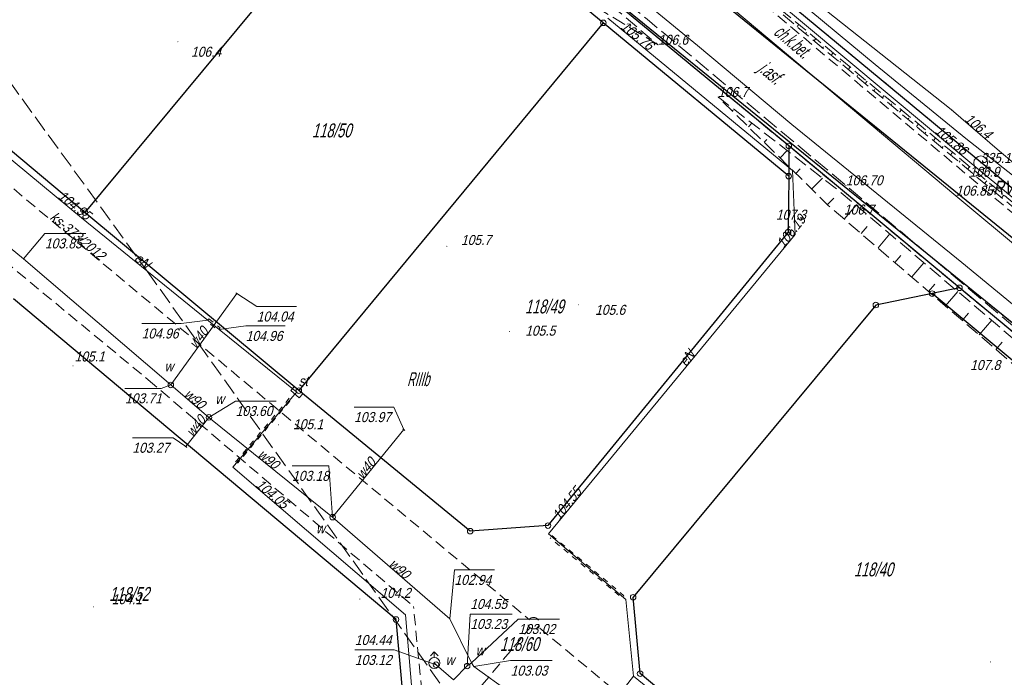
# Model space of a CAD drawing. Extents: x 6530721 to 6531385, y 5978377 to 5979143.
# Tile 5 of 146: x 6531179 to 6531267, y 5978443 to 5978502. Entities that reach past the tile are written whole.
import ezdxf

# ---------------------------------------------------------------- set-up
doc = ezdxf.new("R2010")
doc.units = 0
for name, pattern in [('AB_rokocin 2014-08-13 AC2004$0$0.5_0.5', [1, 0.5, -0.5]), ('AB_rokocin 2014-08-13 AC2004$0$1.0_0.5', [1.5, 1, -0.5]), ('AB_rokocin 2014-08-13 AC2004$0$1.5_0.5', [2, 1.5, -0.5]), ('AB_rokocin 2014-08-13 AC2004$0$823-500', [1.75, 1.25, -0.5]), ('AB_rokocin 2014-08-13 AC2004$0$l217_500', [2, 1.5, -0.5]), ('AB_rokocin 2014-08-13 AC2004$0$l219_500', [0]), ('AB_rokocin 2014-08-13 AC2004$0$mz1.0_0.5', [1.5, 1, -0.5])]:
    doc.linetypes.add(name, pattern=pattern)
for name, color, linetype, lineweight in [('AB-wymiarowa', 7, 'Continuous', 30), ('AB_rokocin 2014-08-13 AC2004$0$121-Punkt osnowy szczegółowej', 7, 'Continuous', 18), ('AB_rokocin 2014-08-13 AC2004$0$121-Punkt osnowy szczegółowej-Atr103', 7, 'Continuous', 18), ('AB_rokocin 2014-08-13 AC2004$0$202-Punkt graniczny stabilizowany trwale', 7, 'Continuous', 18), ('AB_rokocin 2014-08-13 AC2004$0$209-Opis konturu klasyfikacyjnego', 7, 'Continuous', 18), ('AB_rokocin 2014-08-13 AC2004$0$211-Nr działki', 7, 'Continuous', 18), ('AB_rokocin 2014-08-13 AC2004$0$217-Granica konturu klasyfikcyjnego', 7, 'Continuous', 18), ('AB_rokocin 2014-08-13 AC2004$0$219-Linia granicy', 7, 'Continuous', 18), ('AB_rokocin 2014-08-13 AC2004$0$432-Jezdnia', 7, 'Continuous', 18), ('AB_rokocin 2014-08-13 AC2004$0$433-Chodnik', 7, 'Continuous', 18), ('AB_rokocin 2014-08-13 AC2004$0$621-Punkt rzędnej przewodu-SWPOD', 7, 'Continuous', 18), ('AB_rokocin 2014-08-13 AC2004$0$621-Punkt rzędnej przewodu-SWPOD-Atr2', 7, 'Continuous', 18), ('AB_rokocin 2014-08-13 AC2004$0$621-Punkt rzędnej przewodu-SWPOD-Atr3', 7, 'Continuous', 18), ('AB_rokocin 2014-08-13 AC2004$0$623-Punkt rzędnej przewodu-SGPOD', 7, 'Continuous', 18), ('AB_rokocin 2014-08-13 AC2004$0$623-Punkt rzędnej przewodu-SGPOD-Atr2', 7, 'Continuous', 18), ('AB_rokocin 2014-08-13 AC2004$0$625-Punkt rzędnej przewodu-SEPOD', 7, 'Continuous', 18), ('AB_rokocin 2014-08-13 AC2004$0$625-Punkt rzędnej przewodu-SEPOD-Atr2', 7, 'Continuous', 18), ('AB_rokocin 2014-08-13 AC2004$0$625-Punkt rzędnej przewodu-SEPOD-Atr3', 7, 'Continuous', 18), ('AB_rokocin 2014-08-13 AC2004$0$626-Punkt rzędnej przewodu-STPOD', 7, 'Continuous', 18), ('AB_rokocin 2014-08-13 AC2004$0$626-Punkt rzędnej przewodu-STPOD-Atr2', 7, 'Continuous', 18), ('AB_rokocin 2014-08-13 AC2004$0$820-Skarpa nieumocniona', 7, 'Continuous', 18), ('AB_rokocin 2014-08-13 AC2004$0$823-Szczyt skarpy nieumocninej', 7, 'Continuous', 18), ('AB_rokocin 2014-08-13 AC2004$0$824-Podnóże skarpy nieumocninej', 7, 'Continuous', 18), ('AB_rokocin 2014-08-13 AC2004$0$chodnik (powierzchnia)', 7, 'Continuous', 18), ('AB_rokocin 2014-08-13 AC2004$0$hydrant (punkt)-SW', 7, 'Continuous', 18), ('AB_rokocin 2014-08-13 AC2004$0$krawężnik (linia)', 7, 'Continuous', 18), ('AB_rokocin 2014-08-13 AC2004$0$przepust (powierzchnia)', 7, 'Continuous', 18), ('AB_rokocin 2014-08-13 AC2004$0$przewód elektroenergetyczny (linia)-SEPOD', 7, 'Continuous', 18), ('AB_rokocin 2014-08-13 AC2004$0$przewód elektroenergetyczny (linia)-SEPOD-Atr1', 7, 'Continuous', 18), ('AB_rokocin 2014-08-13 AC2004$0$przewód gazowy (linia)-SG', 7, 'Continuous', 18), ('AB_rokocin 2014-08-13 AC2004$0$przewód kanalizacyjny - projektowany (linia)-SK', 7, 'Continuous', 18), ('AB_rokocin 2014-08-13 AC2004$0$przewód kanalizacyjny - projektowany (linia)-SK-Atr1', 7, 'Continuous', 18), ('AB_rokocin 2014-08-13 AC2004$0$przewód telekomunikacyjny (linia)-STPOD', 7, 'Continuous', 18), ('AB_rokocin 2014-08-13 AC2004$0$przewód wodociągowy (linia)-SW', 7, 'Continuous', 18), ('AB_rokocin 2014-08-13 AC2004$0$przewód wodociągowy (linia)-SW-Atr1', 7, 'Continuous', 18), ('AB_rokocin 2014-08-13 AC2004$0$punkt wysokościowy naturalny', 7, 'Continuous', 18), ('AB_rokocin 2014-08-13 AC2004$0$punkt wysokościowy naturalny-Atr2', 7, 'Continuous', 18), ('AB_rokocin 2014-08-13 AC2004$0$punkt wysokościowy sztuczny', 7, 'Continuous', 18), ('AB_rokocin 2014-08-13 AC2004$0$punkt wysokościowy sztuczny-Atr2', 7, 'Continuous', 18), ('AB_rokocin 2014-08-13 AC2004$0$szafa sterownicza (punkt)-SE', 7, 'Continuous', 18), ('AB_rokocin 2014-08-13 AC2004$0$szafa sterownicza (punkt)-SE-Atr17', 7, 'Continuous', 18), ('AB_rokocin 2014-08-13 AC2004$0$właz (punkt)-SW', 7, 'Continuous', 18), ('AB_rokocin 2014-08-13 AC2004$0$właz (punkt)-SW-Atr17', 7, 'Continuous', 18), ('AB_rokocin 2014-08-13 AC2004$0$właz (punkt)-SW-Atr2', 7, 'Continuous', 18), ('AB_rokocin 2014-08-13 AC2004$0$właz (punkt)-SW-Atr3', 7, 'Continuous', 18)]:
    doc.layers.add(name, color=color, linetype=linetype, lineweight=lineweight)
doc.styles.add('AB_rokocin 2014-08-13 AC2004$0$Standard', font='txt')

# ---------------------------------------------------------------- blocks, each defined once
blk = doc.blocks.new('AB_rokocin 2014-08-13 AC2004$0$621')
at = {"linetype": 'Continuous', "lineweight": 0}
h = blk.add_hatch(color=0, dxfattribs=at)
edge = h.paths.add_edge_path()
edge.add_arc((0, 0), 0.05, 0, 360)
blk = doc.blocks.new('AB_rokocin 2014-08-13 AC2004$0$PW01')
at = {"linetype": 'Continuous', "lineweight": 13}
h = blk.add_hatch(color=0, dxfattribs=at)
edge = h.paths.add_edge_path()
edge.add_arc((0, 0), 0.045, 0, 360)
blk = doc.blocks.new('AB_rokocin 2014-08-13 AC2004$0$US22')
at = {"color": 0, "linetype": 'Continuous', "lineweight": 13}
blk.add_circle((0, 0), 0.25, dxfattribs=at)
blk = doc.blocks.new('AB_rokocin 2014-08-13 AC2004$0$US19')
at = {"color": 0, "linetype": 'Continuous', "lineweight": 13}
for p, q in [((-0.5, -0.25), (-0.5, 0.25)), ((-0.5, 0.25), (0.5, 0.25)), ((0.5, -0.25), (0.5, 0.25)), ((-0.5, -0.25), (0.5, -0.25))]:
    blk.add_line(p, q, dxfattribs=at)
blk = doc.blocks.new('AB_rokocin 2014-08-13 AC2004$0$US02')
at = {"color": 0, "linetype": 'Continuous', "lineweight": 13}
for p, q in [((0, 1), (-0.353, 0.647)), ((0, 0.5), (0, 1)), ((0, 1), (0.354, 0.647))]:
    blk.add_line(p, q, dxfattribs=at)
blk.add_circle((0, 0), 0.5, dxfattribs=at)
blk = doc.blocks.new('AB_rokocin 2014-08-13 AC2004$0$PW02')
at = {"linetype": 'Continuous', "lineweight": 13}
h = blk.add_hatch(color=0, dxfattribs=at)
edge = h.paths.add_edge_path()
edge.add_arc((0, 0), 0.045, 0, 360)
blk = doc.blocks.new('AB_rokocin 2014-08-13 AC2004$0$202')
at = {"color": 0, "linetype": 'Continuous', "lineweight": 0}
blk.add_circle((0, 0), 0.25, dxfattribs=at)
blk = doc.blocks.new('AB_rokocin 2014-08-13 AC2004$0$121')
at = {"linetype": 'Continuous', "lineweight": 13}
h = blk.add_hatch(color=0, dxfattribs=at)
edge = h.paths.add_edge_path()
edge.add_arc((0, 0), 0.045, 0, 360)
at = {"color": 0, "linetype": 'Continuous', "lineweight": 13}
blk.add_circle((0, 0), 0.625, dxfattribs=at)
blk = doc.blocks.new('AB_rokocin 2014-08-13 AC2004')
at = {"layer": 'AB_rokocin 2014-08-13 AC2004$0$217-Granica konturu klasyfikcyjnego', "color": 3, "linetype": 'AB_rokocin 2014-08-13 AC2004$0$l217_500', "lineweight": 18, "flags": 128}
for points in [[(6531225.66, 5978521.94), (6531305.763, 5978455.552)], [(6531225.66, 5978521.94), (6531305.763, 5978455.552)], [(6531222.95, 5978518.95), (6531303.656, 5978453.425)], [(6531222.95, 5978518.95), (6531303.656, 5978453.425)], [(6531219.01, 5978514.52), (6531299.443, 5978449.17)], [(6531219.01, 5978514.52), (6531299.443, 5978449.17)], [(6531219.01, 5978514.52), (6531247.89, 5978490.65)], [(6531219.01, 5978514.52), (6531247.89, 5978490.65)], [(6531169.51, 5978507.84), (6531190.15, 5978479.37)], [(6531247.89, 5978490.65), (6531263.25, 5978477.87)], [(6531247.89, 5978490.65), (6531263.25, 5978477.87)], [(6531190.15, 5978479.37), (6531218.67, 5978439.22)], [(6531263.25, 5978477.87), (6531298.729, 5978448.448)], [(6531263.25, 5978477.87), (6531298.729, 5978448.448)]]:
    blk.add_lwpolyline(points, dxfattribs=at)
at = {"layer": 'AB_rokocin 2014-08-13 AC2004$0$219-Linia granicy', "color": 92, "linetype": 'AB_rokocin 2014-08-13 AC2004$0$l219_500', "lineweight": 30, "flags": 128}
for points in [[(6531305.763, 5978455.552), (6531225.66, 5978521.94)], [(6531305.763, 5978455.552), (6531225.66, 5978521.94)], [(6531303.656, 5978453.425), (6531222.95, 5978518.95)], [(6531303.656, 5978453.425), (6531222.95, 5978518.95)], [(6531211.9, 5978517.63), (6531184.55, 5978484.65)], [(6531231.2, 5978501.73), (6531211.9, 5978517.63)], [(6531299.443, 5978449.17), (6531219.01, 5978514.52)], [(6531299.443, 5978449.17), (6531219.01, 5978514.52)], [(6531247.89, 5978490.65), (6531219.01, 5978514.52)], [(6531247.89, 5978490.65), (6531219.01, 5978514.52)], [(6531231.2, 5978501.73), (6531203.8, 5978468.62)], [(6531247.88, 5978487.93), (6531231.2, 5978501.73)], [(6531184.55, 5978484.65), (6531165.39, 5978500.7)], [(6531247.89, 5978490.65), (6531247.88, 5978487.93)], [(6531263.25, 5978477.87), (6531247.89, 5978490.65)], [(6531263.25, 5978477.87), (6531247.89, 5978490.65)], [(6531247.88, 5978487.93), (6531247.83, 5978482.88)], [(6531203.8, 5978468.62), (6531184.55, 5978484.65)], [(6531247.83, 5978482.88), (6531226.22, 5978456.46)], [(6531263.25, 5978477.87), (6531260.79, 5978477.35)], [(6531298.729, 5978448.448), (6531263.25, 5978477.87)], [(6531298.729, 5978448.448), (6531263.25, 5978477.87)], [(6531212.55, 5978448.01), (6531178.12, 5978476.89)], [(6531260.79, 5978477.35), (6531255.72, 5978476.32)], [(6531281.69, 5978459.92), (6531260.79, 5978477.35)], [(6531255.72, 5978476.32), (6531233.89, 5978450.01)], [(6531219.22, 5978455.96), (6531203.8, 5978468.62)], [(6531226.22, 5978456.46), (6531219.22, 5978455.96)], [(6531234.51, 5978443.13), (6531233.89, 5978450.01)], [(6531213.19, 5978441.02), (6531212.55, 5978448.01)], [(6531253.89, 5978426.87), (6531234.51, 5978443.13)]]:
    blk.add_lwpolyline(points, dxfattribs=at)
at = {"layer": 'AB_rokocin 2014-08-13 AC2004$0$621-Punkt rzędnej przewodu-SWPOD-Atr2', "color": 5, "linetype": 'ByBlock', "flags": 128}
for points in [[(6531179.01, 5978480.47), (6531180.95, 5978482.77), (6531184.639, 5978482.77)], [(6531198.21, 5978477.35), (6531200.01, 5978476.19), (6531203.578, 5978476.19)], [(6531213.24, 5978465.1), (6531212.36, 5978467.13), (6531208.773, 5978467.13)], [(6531193.63, 5978463.57), (6531192.48, 5978464.37), (6531188.823, 5978464.37)], [(6531217.39, 5978448.08), (6531217.8, 5978452.47), (6531221.412, 5978452.47)], [(6531219.33, 5978444.1), (6531223.55, 5978448.05), (6531227.271, 5978448.05)], [(6531219.54, 5978443.76), (6531222.86, 5978444.3), (6531226.593, 5978444.3)]]:
    blk.add_lwpolyline(points, dxfattribs=at)
at = {"layer": 'AB_rokocin 2014-08-13 AC2004$0$625-Punkt rzędnej przewodu-SEPOD-Atr2', "color": 1, "linetype": 'ByBlock', "flags": 128}
for points in [[(6531195.61, 5978474.97), (6531193.2, 5978474.66), (6531189.658, 5978474.66)], [(6531196.63, 5978474.13), (6531199.02, 5978474.44), (6531202.562, 5978474.44)]]:
    blk.add_lwpolyline(points, dxfattribs=at)
at = {"layer": 'AB_rokocin 2014-08-13 AC2004$0$820-Skarpa nieumocniona', "color": 252, "linetype": 'Continuous', "lineweight": 18}
for p, q in [((6531233.56, 5978501.32), (6531233.68, 5978501.52)), ((6531248.63, 5978501.39), (6531248.8, 5978501.59)), ((6531249.4, 5978500.75), (6531249.48, 5978500.85)), ((6531235.26, 5978500.28), (6531235.35, 5978500.41)), ((6531250.17, 5978500.11), (6531250.33, 5978500.31)), ((6531250.93, 5978499.47), (6531251.02, 5978499.57)), ((6531251.7, 5978498.82), (6531251.87, 5978499.03)), ((6531252.47, 5978498.18), (6531252.55, 5978498.28)), ((6531253.23, 5978497.54), (6531253.41, 5978497.75)), ((6531254, 5978496.9), (6531254.09, 5978497)), ((6531254.77, 5978496.26), (6531254.94, 5978496.47)), ((6531255.54, 5978495.62), (6531255.62, 5978495.72)), ((6531256.3, 5978494.97), (6531256.48, 5978495.19)), ((6531242.82, 5978493.79), (6531242.89, 5978493.86)), ((6531257.07, 5978494.33), (6531257.16, 5978494.44)), ((6531257.84, 5978493.69), (6531258.02, 5978493.91)), ((6531258.6, 5978493.05), (6531258.7, 5978493.16)), ((6531244.25, 5978492.38), (6531244.55, 5978492.7)), ((6531259.37, 5978492.41), (6531259.56, 5978492.63)), ((6531245.67, 5978490.98), (6531245.91, 5978491.22)), ((6531260.14, 5978491.77), (6531260.23, 5978491.88)), ((6531260.91, 5978491.13), (6531261.09, 5978491.35)), ((6531247.1, 5978489.58), (6531247.74, 5978490.24)), ((6531261.67, 5978490.48), (6531261.77, 5978490.6)), ((6531262.44, 5978489.84), (6531262.63, 5978490.07)), ((6531263.21, 5978489.2), (6531263.3, 5978489.32)), ((6531248.52, 5978488.17), (6531248.92, 5978488.59)), ((6531263.97, 5978488.56), (6531264.17, 5978488.79)), ((6531249.94, 5978486.77), (6531250.91, 5978487.76)), ((6531264.74, 5978487.92), (6531264.84, 5978488.03)), ((6531265.51, 5978487.28), (6531265.7, 5978487.51)), ((6531266.27, 5978486.63), (6531266.37, 5978486.75)), ((6531251.37, 5978485.37), (6531251.94, 5978485.95)), ((6531267.04, 5978485.99), (6531267.24, 5978486.23)), ((6531252.88, 5978484.06), (6531253.95, 5978485.31)), ((6531254.39, 5978482.76), (6531254.93, 5978483.38)), ((6531255.92, 5978481.46), (6531256.99, 5978482.72)), ((6531257.43, 5978480.15), (6531257.98, 5978480.78)), ((6531258.95, 5978478.85), (6531260.05, 5978480.12)), ((6531260.46, 5978477.55), (6531261.02, 5978478.19)), ((6531261.98, 5978476.24), (6531263.09, 5978477.54)), ((6531263.5, 5978474.93), (6531264.06, 5978475.59)), ((6531265.02, 5978473.63), (6531266.15, 5978474.95)), ((6531266.53, 5978472.33), (6531267.1, 5978472.99))]:
    blk.add_line(p, q, dxfattribs=at)
at = {"layer": 'AB_rokocin 2014-08-13 AC2004$0$823-Szczyt skarpy nieumocninej', "color": 252, "linetype": 'AB_rokocin 2014-08-13 AC2004$0$823-500', "lineweight": 18, "flags": 128}
for points in [[(6531304.704, 5978454.483), (6531301.79, 5978456.93), (6531167.76, 5978569.03)], [(6531236.12, 5978499.76), (6531226.88, 5978505.41), (6531215.76, 5978514.17), (6531198.75, 5978528.95), (6531189.19, 5978537.6), (6531184.9, 5978542.57)], [(6531296.881, 5978446.582), (6531285.57, 5978456.43), (6531268.63, 5978470.53), (6531251.44, 5978485.3), (6531241.52, 5978495.06)]]:
    blk.add_lwpolyline(points, dxfattribs=at)
at = {"layer": 'AB_rokocin 2014-08-13 AC2004$0$824-Podnóże skarpy nieumocninej', "color": 252, "linetype": 'AB_rokocin 2014-08-13 AC2004$0$823-500', "lineweight": 18, "flags": 128}
for points in [[(6531167.76, 5978569.03), (6531276.22, 5978478.76), (6531302.39, 5978457.77), (6531305.42, 5978455.206)], [(6531184.9, 5978542.57), (6531189.98, 5978538.6), (6531200.16, 5978530.15), (6531217.22, 5978515.68), (6531236.12, 5978499.76)], [(6531241.52, 5978495.06), (6531252.61, 5978486.44), (6531269.71, 5978471.92), (6531286.7, 5978457.63), (6531298.267, 5978447.982)]]:
    blk.add_lwpolyline(points, dxfattribs=at)
at = {"layer": 'AB_rokocin 2014-08-13 AC2004$0$chodnik (powierzchnia)', "color": 252, "linetype": 'AB_rokocin 2014-08-13 AC2004$0$mz1.0_0.5', "lineweight": 18, "flags": 128}
blk.add_lwpolyline([(6531078.56, 5978652.87), (6531080.03, 5978651.32), (6531079.35, 5978650.62), (6531078.98, 5978649.73), (6531078.97, 5978648.77), (6531079.2, 5978648.33), (6531084.58, 5978642.57), (6531089.26, 5978637.76), (6531093.49, 5978633.54), (6531104.14, 5978623.25), (6531114.65, 5978613.58), (6531131.89, 5978598.61), (6531167.55, 5978568.83), (6531190.13, 5978549.94), (6531226.32, 5978519.67), (6531264.14, 5978487.87), (6531301.61, 5978456.61), (6531304.45, 5978454.226)], dxfattribs=at)
at = {"layer": 'AB_rokocin 2014-08-13 AC2004$0$krawężnik (linia)', "color": 252, "linetype": 'AB_rokocin 2014-08-13 AC2004$0$1.5_0.5', "lineweight": 18, "flags": 128}
blk.add_lwpolyline([(6531298.927, 5978448.648), (6531287.37, 5978458.4), (6531270.37, 5978472.52), (6531253.02, 5978487.1), (6531235.13, 5978502.07), (6531218, 5978516.55), (6531200.82, 5978530.83), (6531185.47, 5978543.6), (6531169.49, 5978556.94), (6531153.58, 5978570.32), (6531137.12, 5978583.98), (6531120.57, 5978598.02), (6531104.7, 5978612.02), (6531087.1, 5978628.88), (6531072.14, 5978644.66), (6531057.88, 5978660.99), (6531044.81, 5978677.43), (6531031.41, 5978696.08), (6531019.33, 5978713.34), (6531007.09, 5978730.85), (6530994.02, 5978749.9), (6530984.23, 5978764.08), (6530979.36, 5978771.32), (6530967.75, 5978788.45), (6530955.81, 5978806), (6530943.89, 5978823.43), (6530932.03, 5978840.69), (6530923.54, 5978853.19), (6530919.06, 5978859.93)], dxfattribs=at)
at = {"layer": 'AB_rokocin 2014-08-13 AC2004$0$krawężnik (linia)', "color": 252, "linetype": 'Continuous', "lineweight": 18, "flags": 128}
blk.add_lwpolyline([(6531302.987, 5978452.749), (6531300.36, 5978454.96), (6531262.91, 5978486.17), (6531225.01, 5978518.01), (6531188.79, 5978548.3), (6531166.12, 5978567.3), (6531135.89, 5978592.52), (6531135.16, 5978593.14), (6531131.33, 5978596.34), (6531130.54, 5978596.97), (6531119.92, 5978606.14), (6531113.24, 5978612.03), (6531102.77, 5978621.64), (6531092.05, 5978632.03), (6531091.33, 5978632.74), (6531088.51, 5978635.56), (6531087.79, 5978636.29), (6531083.04, 5978641.13), (6531077.78, 5978646.66)], dxfattribs=at)
at = {"layer": 'AB_rokocin 2014-08-13 AC2004$0$przepust (powierzchnia)', "color": 7, "linetype": 'AB_rokocin 2014-08-13 AC2004$0$0.5_0.5', "lineweight": 18, "flags": 128}
blk.add_lwpolyline([(6531195.7, 5978475.09), (6531196.72, 5978474.26), (6531196.54, 5978474.03), (6531195.53, 5978474.88)], close=True, dxfattribs=at)
for points in [[(6531198.11, 5978462.19), (6531202.98, 5978467.97), (6531203.14, 5978467.86), (6531198.29, 5978462.09)], [(6531226.58, 5978455.56), (6531233.06, 5978450.15), (6531232.85, 5978449.98), (6531226.42, 5978455.35)]]:
    blk.add_lwpolyline(points, dxfattribs=at)
at = {"layer": 'AB_rokocin 2014-08-13 AC2004$0$przewód elektroenergetyczny (linia)-SEPOD', "color": 1, "linetype": 'Continuous', "lineweight": 18, "flags": 128}
for points in [[(6531231.61, 5978502.15), (6531248.22, 5978488.45), (6531248.47, 5978482.67), (6531226.27, 5978455.71), (6531233.22, 5978449.8), (6531233.93, 5978442.9), (6531228.59, 5978436), (6531220.79, 5978435.46), (6531206.86, 5978418.19), (6531199.95, 5978423.84), (6531199.76, 5978423.95), (6531199.6, 5978424.13), (6531199.76, 5978423.95), (6531199.95, 5978423.84), (6531214.05, 5978440.67), (6531213.41, 5978448.44), (6531197.86, 5978461.72), (6531203.25, 5978468.09), (6531203.44, 5978468.3), (6531203.62, 5978468.48), (6531196.63, 5978474.13), (6531184.24, 5978484.19), (6531164.9, 5978500.2)], [(6531266.556, 5978415.955), (6531253.67, 5978426.81), (6531233.93, 5978442.9)]]:
    blk.add_lwpolyline(points, dxfattribs=at)
at = {"layer": 'AB_rokocin 2014-08-13 AC2004$0$przewód gazowy (linia)-SG', "color": 40, "linetype": 'Continuous', "lineweight": 18, "flags": 128}
blk.add_lwpolyline([(6531093.79, 5978637.27), (6531095.38, 5978634.13), (6531100.06, 5978629.81), (6531103.47, 5978623.62), (6531117.54, 5978610.63), (6531135.4, 5978595.36), (6531149.47, 5978583.67), (6531167.66, 5978568.12), (6531183.86, 5978554.89), (6531187.83, 5978553.07), (6531213.99, 5978531.6), (6531245.3, 5978504.99), (6531264.54, 5978488.89), (6531286.77, 5978470.53), (6531305.485, 5978455.272)], dxfattribs=at)
at = {"layer": 'AB_rokocin 2014-08-13 AC2004$0$przewód kanalizacyjny - projektowany (linia)-SK', "color": 32, "linetype": 'AB_rokocin 2014-08-13 AC2004$0$1.0_0.5', "lineweight": 18, "flags": 128}
for points in [[(6531141.47, 5978509.94), (6531190.25, 5978469.59)], [(6531166.63, 5978496.39), (6531224.55, 5978447.99)], [(6531190.25, 5978469.59), (6531214.12, 5978449.18)], [(6531215.01, 5978440.03), (6531214.12, 5978449.18)], [(6531192.4, 5978408.69), (6531224.61, 5978447.28)], [(6531260.88, 5978417.85), (6531225.32, 5978447.35)]]:
    blk.add_lwpolyline(points, dxfattribs=at)
blk.add_lwpolyline([(6531225.24, 5978447.25), (6531225.15, 5978447.19), (6531225.04, 5978447.16), (6531224.93, 5978447.15), (6531224.83, 5978447.16), (6531224.72, 5978447.19), (6531224.63, 5978447.25), (6531224.54, 5978447.32), (6531224.48, 5978447.41), (6531224.43, 5978447.5), (6531224.41, 5978447.61), (6531224.41, 5978447.72), (6531224.43, 5978447.83), (6531224.48, 5978447.93), (6531224.54, 5978448.02), (6531224.62, 5978448.09), (6531224.71, 5978448.15), (6531224.82, 5978448.18), (6531224.93, 5978448.19), (6531225.03, 5978448.18), (6531225.14, 5978448.15), (6531225.23, 5978448.09), (6531225.32, 5978448.02), (6531225.38, 5978447.93), (6531225.43, 5978447.84), (6531225.45, 5978447.73), (6531225.45, 5978447.62), (6531225.43, 5978447.51), (6531225.38, 5978447.41), (6531225.32, 5978447.32)], close=True, dxfattribs=at)
at = {"layer": 'AB_rokocin 2014-08-13 AC2004$0$przewód telekomunikacyjny (linia)-STPOD', "color": 30, "linetype": 'Continuous', "lineweight": 18, "flags": 128}
for points in [[(6531082.52, 5978638.44), (6531089.11, 5978631.46), (6531092.52, 5978627.63), (6531100.07, 5978619.58), (6531105.76, 5978613.57), (6531110.87, 5978607.86), (6531118.18, 5978601.27), (6531125.26, 5978594.51), (6531134.45, 5978586.07), (6531143.12, 5978578.32), (6531152.39, 5978570.14), (6531160.09, 5978563.47), (6531163.19, 5978561.26), (6531171.27, 5978554.94), (6531184.47, 5978544.62), (6531192.92, 5978537.63), (6531202.08, 5978530.18), (6531208.1, 5978525.24), (6531218.73, 5978516.82), (6531227.59, 5978509.64), (6531239.66, 5978499.7), (6531248.15, 5978492.58), (6531263.46, 5978480.14), (6531275.78, 5978470.01)], [(6531281.05, 5978478.28), (6531266.85, 5978490.18), (6531262.5, 5978493.94), (6531252.01, 5978502.25), (6531241.12, 5978510.89), (6531232.99, 5978517.38), (6531226.06, 5978522.96), (6531219.26, 5978529.27), (6531217.18, 5978527.21), (6531204.73, 5978537.6), (6531192.38, 5978548.21), (6531183.32, 5978556.29), (6531173.63, 5978564.29), (6531162.05, 5978574.03), (6531151.93, 5978582.36), (6531142.13, 5978590.63), (6531129.53, 5978601.21), (6531123.87, 5978606.14), (6531120.69, 5978608.72), (6531113.62, 5978615.1), (6531104.79, 5978623.34), (6531098.88, 5978629.78), (6531091.15, 5978638.32)]]:
    blk.add_lwpolyline(points, dxfattribs=at)
at = {"layer": 'AB_rokocin 2014-08-13 AC2004$0$przewód wodociągowy (linia)-SW', "color": 5, "linetype": 'Continuous', "lineweight": 18, "flags": 128}
for points in [[(6531070.33, 5978664.78), (6531075.11, 5978658.78), (6531080.05, 5978653.11), (6531087.32, 5978644.58), (6531094.25, 5978636.82), (6531098.23, 5978632.34), (6531104.19, 5978626.58), (6531130.74, 5978604), (6531165.56, 5978572.57), (6531176.54, 5978563.42), (6531186.27, 5978555.54), (6531193.99, 5978548.79), (6531206.74, 5978538.28), (6531219.82, 5978527.26), (6531231.72, 5978517.56), (6531241.8, 5978509.52), (6531255.66, 5978497.98), (6531263.81, 5978491.33), (6531278.51, 5978479.76), (6531291.08, 5978469.25), (6531300.85, 5978461.5), (6531306.835, 5978456.635)], [(6531167.35, 5978490.1), (6531179.01, 5978480.47), (6531192.28, 5978469.13)], [(6531192.28, 5978469.13), (6531198.21, 5978477.35)], [(6531198.12, 5978477.41), (6531198.31, 5978477.29)], [(6531192.28, 5978469.13), (6531195.71, 5978466.21)], [(6531195.71, 5978466.21), (6531193.63, 5978463.57)], [(6531195.71, 5978466.21), (6531206.84, 5978457.22)], [(6531206.84, 5978457.22), (6531213.24, 5978465.1)], [(6531213.15, 5978465.17), (6531213.34, 5978465.02)], [(6531193.55, 5978463.64), (6531193.72, 5978463.5)], [(6531206.84, 5978457.22), (6531217.39, 5978448.08), (6531219.33, 5978444.1), (6531218.95, 5978443.82)], [(6531218.95, 5978443.82), (6531217.72, 5978442.56), (6531216.15, 5978443.93), (6531215.99, 5978444.09)], [(6531219.33, 5978444.1), (6531219.54, 5978443.76), (6531229.54, 5978436.56), (6531244.14, 5978424.58)]]:
    blk.add_lwpolyline(points, dxfattribs=at)
at = {"layer": 'AB_rokocin 2014-08-13 AC2004$0$właz (punkt)-SW-Atr2', "color": 5, "linetype": 'ByBlock', "flags": 128}
for points in [[(6531192.28, 5978469.13), (6531191.41, 5978468.82), (6531188.155, 5978468.82)], [(6531195.71, 5978466.21), (6531198.11, 5978467.68), (6531201.76, 5978467.68)], [(6531206.84, 5978457.22), (6531206.51, 5978461.84), (6531203.197, 5978461.84)], [(6531218.95, 5978443.82), (6531219.23, 5978448.5), (6531223.008, 5978448.5)], [(6531216.15, 5978443.93), (6531212.38, 5978445.26), (6531208.838, 5978445.26)]]:
    blk.add_lwpolyline(points, dxfattribs=at)
at = {"layer": 'AB_rokocin 2014-08-13 AC2004$0$121-Punkt osnowy szczegółowej', "color": 7, "linetype": 'Continuous', "lineweight": 18}
blk.add_blockref('AB_rokocin 2014-08-13 AC2004$0$121', (6531265.16, 5978489.12), dxfattribs=at)
at = {"layer": 'AB_rokocin 2014-08-13 AC2004$0$202-Punkt graniczny stabilizowany trwale', "color": 7, "linetype": 'Continuous', "lineweight": 18, "rotation": 171.887}
for p in [(6531231.2, 5978501.73), (6531247.89, 5978490.65), (6531247.88, 5978487.93), (6531184.55, 5978484.65), (6531247.83, 5978482.88), (6531263.25, 5978477.87), (6531260.79, 5978477.35), (6531255.72, 5978476.32), (6531203.8, 5978468.62), (6531226.22, 5978456.46), (6531219.22, 5978455.96), (6531233.89, 5978450.01), (6531212.55, 5978448.01), (6531234.51, 5978443.13)]:
    blk.add_blockref('AB_rokocin 2014-08-13 AC2004$0$202', p, dxfattribs=at)
at = {"layer": 'AB_rokocin 2014-08-13 AC2004$0$621-Punkt rzędnej przewodu-SWPOD', "color": 5, "linetype": 'Continuous', "lineweight": 18}
for p in [(6531179.01, 5978480.47), (6531198.21, 5978477.35), (6531213.24, 5978465.1), (6531193.63, 5978463.57), (6531217.39, 5978448.08), (6531219.33, 5978444.1), (6531219.54, 5978443.76)]:
    blk.add_blockref('AB_rokocin 2014-08-13 AC2004$0$621', p, dxfattribs=at)
at = {"layer": 'AB_rokocin 2014-08-13 AC2004$0$623-Punkt rzędnej przewodu-SGPOD', "color": 52, "linetype": 'Continuous', "lineweight": 18}
blk.add_blockref('AB_rokocin 2014-08-13 AC2004$0$621', (6531264.54, 5978488.89), dxfattribs=at)
at = {"layer": 'AB_rokocin 2014-08-13 AC2004$0$625-Punkt rzędnej przewodu-SEPOD', "color": 1, "linetype": 'Continuous', "lineweight": 18}
for p in [(6531232.19, 5978501.67), (6531182.95, 5978485.26), (6531248.05, 5978482.16), (6531195.61, 5978474.97), (6531196.63, 5978474.13), (6531198.77, 5978460.93), (6531226.99, 5978456.59)]:
    blk.add_blockref('AB_rokocin 2014-08-13 AC2004$0$621', p, dxfattribs=at)
at = {"layer": 'AB_rokocin 2014-08-13 AC2004$0$626-Punkt rzędnej przewodu-STPOD', "color": 30, "linetype": 'Continuous', "lineweight": 18}
blk.add_blockref('AB_rokocin 2014-08-13 AC2004$0$621', (6531262.56, 5978493.91), dxfattribs=at)
at = {"layer": 'AB_rokocin 2014-08-13 AC2004$0$hydrant (punkt)-SW', "color": 7, "linetype": 'Continuous', "lineweight": 18}
blk.add_blockref('AB_rokocin 2014-08-13 AC2004$0$US02', (6531215.99, 5978444.09), dxfattribs=at)
at = {"layer": 'AB_rokocin 2014-08-13 AC2004$0$punkt wysokościowy naturalny', "color": 7, "linetype": 'Continuous', "lineweight": 13}
for p in [(6531192.92, 5978500.03), (6531236.12, 5978499.76), (6531241.52, 5978495.06), (6531264.14, 5978487.87), (6531252.61, 5978486.44), (6531251.44, 5978485.3), (6531217.12, 5978481.62), (6531228.98, 5978476.35), (6531222.75, 5978473.94), (6531183.48, 5978470.84), (6531201.96, 5978465.54), (6531209.29, 5978449.84), (6531185.33, 5978449.14), (6531266.04, 5978444.18)]:
    blk.add_blockref('AB_rokocin 2014-08-13 AC2004$0$PW01', p, dxfattribs=at)
at = {"layer": 'AB_rokocin 2014-08-13 AC2004$0$punkt wysokościowy sztuczny', "color": 7, "linetype": 'Continuous', "lineweight": 13}
for p in [(6531253.02, 5978487.1), (6531262.91, 5978486.17)]:
    blk.add_blockref('AB_rokocin 2014-08-13 AC2004$0$PW02', p, dxfattribs=at)
at = {"layer": 'AB_rokocin 2014-08-13 AC2004$0$szafa sterownicza (punkt)-SE', "color": 7, "linetype": 'Continuous', "lineweight": 18, "rotation": 138.503}
blk.add_blockref('AB_rokocin 2014-08-13 AC2004$0$US19', (6531203.62, 5978468.48), dxfattribs=at)
at = {"layer": 'AB_rokocin 2014-08-13 AC2004$0$właz (punkt)-SW', "color": 7, "linetype": 'Continuous', "lineweight": 18}
for p in [(6531192.28, 5978469.13), (6531195.71, 5978466.21), (6531206.84, 5978457.22), (6531216.15, 5978443.93), (6531218.95, 5978443.82)]:
    blk.add_blockref('AB_rokocin 2014-08-13 AC2004$0$US22', p, dxfattribs=at)
at = {"layer": 'AB_rokocin 2014-08-13 AC2004$0$121-Punkt osnowy szczegółowej-Atr103', "color": 7, "linetype": 'ByBlock', "lineweight": 20, "style": 'AB_rokocin 2014-08-13 AC2004$0$Standard', "oblique": 15, "width": 0.9}
blk.add_text('335.112-1087', height=0.9, dxfattribs=at).set_placement((6531265.16, 5978489.12))
at = {"layer": 'AB_rokocin 2014-08-13 AC2004$0$209-Opis konturu klasyfikacyjnego', "color": 3, "linetype": 'Continuous', "lineweight": 20, "style": 'AB_rokocin 2014-08-13 AC2004$0$Standard', "oblique": 15}
for s, width, p in [('RV', 0.785, (6531266.27, 5978486.27)), ('RIIIb', 0.565, (6531213.54, 5978469.02))]:
    blk.add_text(s, height=1.25, dxfattribs=dict(at, width=width)).set_placement(p)
at = {"layer": 'AB_rokocin 2014-08-13 AC2004$0$211-Nr działki', "color": 92, "linetype": 'Continuous', "lineweight": 30, "style": 'AB_rokocin 2014-08-13 AC2004$0$Standard', "oblique": 15}
for s, width, p in [('118/50', 0.692, (6531204.98, 5978491.42)), ('118/49', 0.679, (6531224.15, 5978475.57)), ('118/40', 0.684, (6531253.75, 5978451.89)), ('118/52', 0.701, (6531186.73, 5978449.68)), ('118/60', 0.684, (6531221.9, 5978445.17))]:
    blk.add_text(s, height=1.25, dxfattribs=dict(at, width=width)).set_placement(p)
at = {"layer": 'AB_rokocin 2014-08-13 AC2004$0$432-Jezdnia', "color": 7, "linetype": 'Continuous', "lineweight": 20, "style": 'AB_rokocin 2014-08-13 AC2004$0$Standard', "oblique": 15, "width": 0.6}
blk.add_text('j.asf.', height=1.25, rotation=319.966, dxfattribs=at).set_placement((6531245.05, 5978497.46))
at = {"layer": 'AB_rokocin 2014-08-13 AC2004$0$433-Chodnik', "color": 252, "linetype": 'Continuous', "lineweight": 20, "style": 'AB_rokocin 2014-08-13 AC2004$0$Standard', "oblique": 15, "width": 0.568}
blk.add_text('ch.k.bet.', height=1.25, rotation=319.966, dxfattribs=at).set_placement((6531246.44, 5978500.75))
at = {"layer": 'AB_rokocin 2014-08-13 AC2004$0$621-Punkt rzędnej przewodu-SWPOD-Atr3', "color": 5, "linetype": 'ByBlock', "lineweight": 20, "style": 'AB_rokocin 2014-08-13 AC2004$0$Standard', "oblique": 15, "width": 0.9}
for s, p in [('103.85', (6531180.95, 5978481.42)), ('104.04', (6531200.01, 5978474.84)), ('103.97', (6531208.773, 5978465.78)), ('103.27', (6531188.823, 5978463.02)), ('102.94', (6531217.8, 5978451.12)), ('103.02', (6531223.55, 5978446.7)), ('103.03', (6531222.86, 5978442.95))]:
    blk.add_text(s, height=0.9, dxfattribs=at).set_placement(p)
at = {"layer": 'AB_rokocin 2014-08-13 AC2004$0$623-Punkt rzędnej przewodu-SGPOD-Atr2', "color": 52, "linetype": 'ByBlock', "lineweight": 20, "style": 'AB_rokocin 2014-08-13 AC2004$0$Standard', "oblique": 15, "width": 0.9}
blk.add_text('105.86', height=0.9, rotation=320.077, dxfattribs=at).set_placement((6531260.96, 5978491.89))
at = {"layer": 'AB_rokocin 2014-08-13 AC2004$0$625-Punkt rzędnej przewodu-SEPOD-Atr2', "color": 1, "linetype": 'ByBlock', "lineweight": 20, "style": 'AB_rokocin 2014-08-13 AC2004$0$Standard', "oblique": 15, "width": 0.9}
for s, rotation, p in [('105.76', 321.278, (6531232.68, 5978501.28)), ('104.95', 321.176, (6531182.06, 5978486)), ('106.19', 51.335, (6531247.41, 5978481.39)), ('104.05', 320.299, (6531199.84, 5978460.03)), ('104.55', 51.335, (6531227.23, 5978456.88))]:
    blk.add_text(s, height=0.9, rotation=rotation, dxfattribs=at).set_placement(p)
at = {"layer": 'AB_rokocin 2014-08-13 AC2004$0$625-Punkt rzędnej przewodu-SEPOD-Atr3', "color": 1, "linetype": 'ByBlock', "lineweight": 20, "style": 'AB_rokocin 2014-08-13 AC2004$0$Standard', "oblique": 15, "width": 0.9}
for p in [(6531189.658, 5978473.31), (6531199.02, 5978473.09)]:
    blk.add_text('104.96', height=0.9, dxfattribs=at).set_placement(p)
at = {"layer": 'AB_rokocin 2014-08-13 AC2004$0$626-Punkt rzędnej przewodu-STPOD-Atr2', "color": 30, "linetype": 'ByBlock', "lineweight": 20, "style": 'AB_rokocin 2014-08-13 AC2004$0$Standard', "oblique": 15, "width": 0.9}
blk.add_text('106.4', height=0.9, rotation=319.939, dxfattribs=at).set_placement((6531263.63, 5978492.96))
at = {"layer": 'AB_rokocin 2014-08-13 AC2004$0$przewód elektroenergetyczny (linia)-SEPOD-Atr1', "color": 1, "linetype": 'ByBlock', "lineweight": 20, "style": 'AB_rokocin 2014-08-13 AC2004$0$Standard', "oblique": 15, "width": 0.9}
for rotation, p in [(320.925, (6531188.91, 5978480.4)), (51.335, (6531238.63, 5978470.72))]:
    blk.add_text('eN', height=0.9, rotation=rotation, dxfattribs=at).set_placement(p)
at = {"layer": 'AB_rokocin 2014-08-13 AC2004$0$przewód kanalizacyjny - projektowany (linia)-SK-Atr1', "color": 34, "linetype": 'ByBlock', "lineweight": 20, "style": 'AB_rokocin 2014-08-13 AC2004$0$Standard', "oblique": 15, "width": 0.9}
blk.add_text('ks-373/2012', height=0.9, rotation=320.116, dxfattribs=at).set_placement((6531181.33, 5978484.11))
at = {"layer": 'AB_rokocin 2014-08-13 AC2004$0$przewód wodociągowy (linia)-SW-Atr1', "color": 5, "linetype": 'ByBlock', "lineweight": 20, "style": 'AB_rokocin 2014-08-13 AC2004$0$Standard', "oblique": 15, "width": 0.9}
for s, rotation, p in [('w40', 54.193, (6531194.57, 5978472.31)), ('w90', 319.592, (6531193.4, 5978468.18)), ('w40', 51.766, (6531194.26, 5978464.37)), ('w90', 321.072, (6531200.02, 5978462.73)), ('w40', 50.917, (6531209.55, 5978460.56)), ('w90', 319.096, (6531211.82, 5978452.9))]:
    blk.add_text(s, height=0.9, rotation=rotation, dxfattribs=at).set_placement(p)
at = {"layer": 'AB_rokocin 2014-08-13 AC2004$0$punkt wysokościowy naturalny-Atr2', "color": 252, "linetype": 'ByBlock', "lineweight": 20, "style": 'AB_rokocin 2014-08-13 AC2004$0$Standard', "oblique": 15, "width": 0.9}
for s, p in [('106.6', (6531236.12, 5978499.76)), ('106.4', (6531194.1, 5978498.68)), ('106.7', (6531241.52, 5978495.06)), ('106.9', (6531264.14, 5978487.87)), ('107.3', (6531246.73, 5978484.01)), ('106.7', (6531252.85, 5978484.47)), ('105.7', (6531218.39, 5978481.73)), ('105.6', (6531230.46, 5978475.44)), ('105.5', (6531224.17, 5978473.56)), ('105.1', (6531183.62, 5978471.24)), ('107.8', (6531264.21, 5978470.47)), ('105.1', (6531203.28, 5978465.14)), ('104.1', (6531186.97, 5978449.38)), ('104.2', (6531211.15, 5978449.95))]:
    blk.add_text(s, height=0.9, dxfattribs=at).set_placement(p)
at = {"layer": 'AB_rokocin 2014-08-13 AC2004$0$punkt wysokościowy sztuczny-Atr2', "color": 252, "linetype": 'ByBlock', "lineweight": 20, "style": 'AB_rokocin 2014-08-13 AC2004$0$Standard', "oblique": 15, "width": 0.9}
for s, p in [('106.70', (6531253.02, 5978487.1)), ('106.85', (6531262.91, 5978486.17))]:
    blk.add_text(s, height=0.9, dxfattribs=at).set_placement(p)
at = {"layer": 'AB_rokocin 2014-08-13 AC2004$0$szafa sterownicza (punkt)-SE-Atr17', "color": 7, "linetype": 'ByBlock', "lineweight": 20, "style": 'AB_rokocin 2014-08-13 AC2004$0$Standard', "oblique": 15, "width": 0.9}
blk.add_text('st', height=0.9, dxfattribs=at).set_placement((6531203.77, 5978469.02))
at = {"layer": 'AB_rokocin 2014-08-13 AC2004$0$właz (punkt)-SW-Atr17', "color": 5, "linetype": 'ByBlock', "lineweight": 20, "style": 'AB_rokocin 2014-08-13 AC2004$0$Standard', "oblique": 15, "width": 0.9}
for p in [(6531191.71, 5978470.34), (6531196.28, 5978467.4), (6531205.34, 5978455.75), (6531219.71, 5978444.78), (6531217, 5978443.9)]:
    blk.add_text('w', height=0.9, dxfattribs=at).set_placement(p)
at = {"layer": 'AB_rokocin 2014-08-13 AC2004$0$właz (punkt)-SW-Atr2', "color": 5, "linetype": 'ByBlock', "lineweight": 20, "style": 'AB_rokocin 2014-08-13 AC2004$0$Standard', "oblique": 15, "width": 0.9}
for s, p in [('104.55', (6531219.23, 5978448.95)), ('104.44', (6531208.838, 5978445.71))]:
    blk.add_text(s, height=0.9, dxfattribs=at).set_placement(p)
at = {"layer": 'AB_rokocin 2014-08-13 AC2004$0$właz (punkt)-SW-Atr3', "color": 5, "linetype": 'ByBlock', "lineweight": 20, "style": 'AB_rokocin 2014-08-13 AC2004$0$Standard', "oblique": 15, "width": 0.9}
for s, p in [('103.71', (6531188.155, 5978467.47)), ('103.60', (6531198.11, 5978466.33)), ('103.18', (6531203.197, 5978460.49)), ('103.23', (6531219.23, 5978447.15)), ('103.12', (6531208.838, 5978443.91))]:
    blk.add_text(s, height=0.9, dxfattribs=at).set_placement(p)

msp = doc.modelspace()

# ---------------------------------------------------------------- block references
at = {"layer": 'AB-wymiarowa'}
msp.add_blockref('AB_rokocin 2014-08-13 AC2004', (0, 0), dxfattribs=at)

doc.saveas('drawing.dxf')
